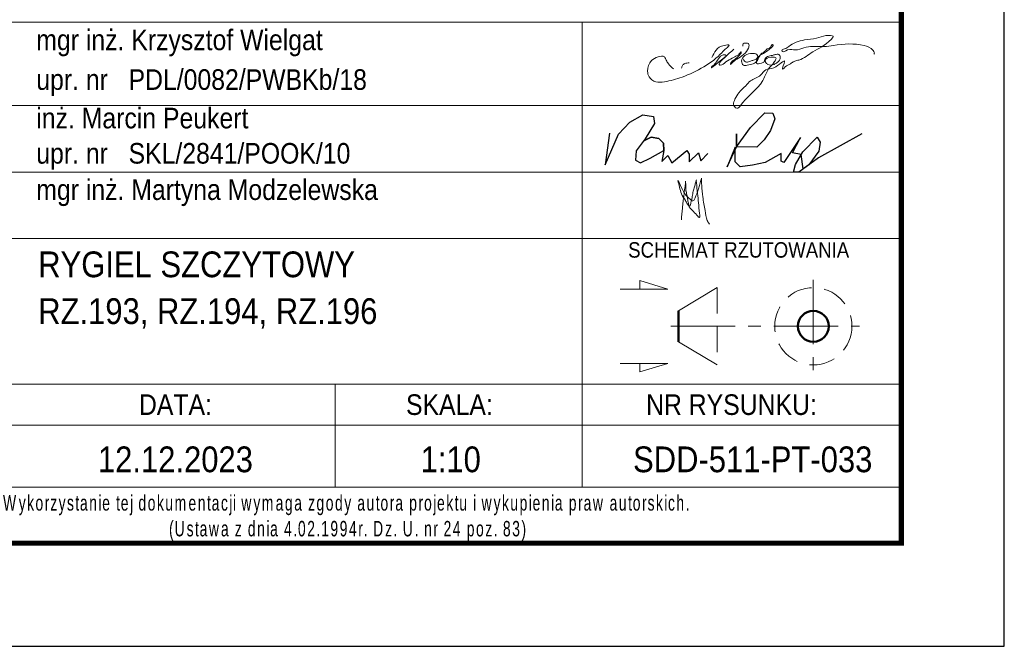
# Model space of a CAD drawing. Header units: millimetres. Extents: x -139 to 714, y 11567 to 12237.
# Tile 42 of 45: x 613 to 708, y 11567 to 11628. Entities that reach past the tile are written whole.
import ezdxf
from ezdxf.enums import TextEntityAlignment as Align

# ---------------------------------------------------------------- set-up
doc = ezdxf.new("R2010")
doc.units = ezdxf.units.MM
doc.header["$LTSCALE"] = 10
doc.linetypes.add('HIDDEN', pattern=[0.375, 0.25, -0.125])
doc.linetypes.add('MITTE', pattern=[2, 1.25, -0.25, 0.25, -0.25])
doc.layers.add('_FORMATKA', color=8, linetype='Continuous', plot=False)
for name, color, linetype, lineweight in [('_RAMKA', 7, 'Continuous', 35), ('_Tabelka', 7, 'Continuous', 25), ('PS_DIM', 4, 'Continuous', 13), ('PS_Hidden', 2, 'HIDDEN', 9), ('PS_MIDLINE', 5, 'MITTE', 13), ('PS_Pos', 1, 'Continuous', 15), ('PS_SOLID', 7, 'Continuous', 30), ('PS_TEXT', 3, 'Continuous', 18)]:
    doc.layers.add(name, color=color, linetype=linetype, lineweight=lineweight)
doc.styles.add('gil', font='txt', dxfattribs={"width": 0.9})

# ---------------------------------------------------------------- blocks, each defined once
blk = doc.blocks.new('*U185')
at = {"layer": '_FORMATKA', "lineweight": -3}
blk.add_lwpolyline([(-841, 0), (0, 0), (0, 594), (-841, 594)], close=True, dxfattribs=at)
at = {"layer": '_RAMKA', "lineweight": -3, "const_width": 0.5}
blk.add_lwpolyline([(-811, 10), (-10, 10), (-10, 584), (-811, 584)], close=True, dxfattribs=at)
blk = doc.blocks.new('A$C077725B1')
at = {"layer": 'PS_SOLID', "color": 5, "lineweight": 25}
for points in [[(26.25, 3.91), (21.8, 1.47), (19.81, 0), (19.26, 0), (19.47, 0.79), (20.21, 2.08), (21.68, 3.55), (21.99, 3.05), (21.86, 2.14), (20.81, 0.74), (20.25, 0.33), (20.03, 1.78), (19.17, 1.98), (19.96, 3.54), (18.27, 0.97), (18, 1.12), (18, 1.91), (16.37, 0.97), (15.05, 0.72), (13.81, 0.54), (13.29, 1.06), (13.29, 2.56), (12.47, 0.52), (13.42, 2.59), (13.42, 3.89), (13.42, 2.59), (14.85, 4.56), (16.34, 6.04), (17.15, 6.01), (17.36, 5.44), (16.89, 4.25), (16.25, 3.31), (15.51, 2.56), (13.42, 2.59)], [(0.45, 3.96), (0, 0.74), (1.35, 3.86), (2.53, 5.09), (3.87, 5.86), (4.96, 5.66), (5.03, 4.97), (4.09, 3.39), (3.17, 2.17), (3.12, 1.2), (3.6, 0.93), (4.61, 1.41), (5.99, 2.21), (5.97, 2.95), (5.49, 3.43), (4.71, 3.58), (3.95, 3.2), (4.71, 3.58), (5.49, 3.43), (5.97, 2.95), (5.99, 2.21), (5.79, 1.09), (6.4, 1.71), (6.83, 0.96), (8.36, 2.21), (8.58, 1.82), (8.58, 1.03), (9.53, 1.97), (9.77, 1.14), (10.51, 1.89)]]:
    blk.add_lwpolyline(points, dxfattribs=at)
blk = doc.blocks.new('tabela_rys')
at = {"layer": '_Tabelka', "color": 251, "lineweight": 15}
for p, q in [((21.617, 58.324), (131.619, 58.324)), ((21.617, 58.324), (131.619, 58.324)), ((100.617, 58.324), (100.617, 37.331)), ((21.617, 50.244), (131.619, 50.244)), ((21.617, 43.788), (131.619, 43.788)), ((21.617, 37.331), (131.619, 37.331)), ((21.617, 37.331), (131.619, 37.331)), ((21.617, 37.331), (131.619, 37.331)), ((21.617, 37.331), (131.619, 37.331)), ((21.617, 37.331), (131.619, 37.331)), ((21.617, 37.331), (131.619, 37.331)), ((21.617, 37.331), (131.619, 37.331)), ((21.617, 37.331), (131.619, 37.331)), ((100.617, 37.331), (100.617, 13.22)), ((21.617, 23.22), (131.619, 23.22)), ((131.619, 23.22), (21.617, 23.22)), ((76.617, 23.22), (76.617, 13.22)), ((21.617, 19.22), (131.619, 19.22)), ((21.617, 13.22), (131.619, 13.22))]:
    blk.add_line(p, q, dxfattribs=at)
at = {"layer": '_Tabelka', "color": 251, "lineweight": 30}
blk.add_lwpolyline([(131.619, 123.55), (21.617, 123.55), (21.617, 7.769), (131.619, 7.769)], close=True, dxfattribs=at)
at = {"layer": 'PS_DIM', "color": 5, "true_color": 0x1d16e9}
for points in [[(116.267, 54.778), (116.395, 54.557), (116.576, 54.452), (116.963, 54.556), (117.271, 54.638), (117.58, 54.816), (117.657, 55.105), (117.194, 55.297), (116.428, 55.092), (116.183, 54.847), (116.107, 54.564), (116.283, 54.147), (116.647, 54.147), (117.636, 54.623), (118.013, 55.277), (118.301, 55.444), (118.596, 55.738), (118.911, 55.92), (119.04, 56.143), (119.091, 56.157), (118.237, 55.303), (117.837, 55.072), (117.567, 54.605), (117.567, 54.35), (118.025, 54.35), (118.296, 54.506), (118.352, 54.716), (118.625, 54.99), (119.089, 55.114), (119.382, 55.193), (119.718, 55.193), (119.863, 54.941), (119.563, 54.422), (119.251, 54.241), (118.633, 54.241), (118.445, 54.429), (118.389, 54.638), (119.458, 54.796), (119.298, 54.519), (119.176, 54.309), (118.994, 54.126), (118.153, 52.671), (115.925, 50.15), (115.75, 49.975), (115.516, 50.038), (115.329, 50.361), (115.462, 50.857), (115.827, 51.49), (116.51, 52.173), (116.972, 52.634), (117.942, 53.195), (118.449, 53.702), (119.242, 53.914), (120.281, 54.514), (120.083, 53.776), (120.47, 54.094), (120.718, 54.237), (120.959, 54.377), (121.277, 54.56), (121.662, 54.663), (123.034, 55.455), (124.83, 56.691), (124.988, 56.964), (124.746, 57.028), (124.288, 57.028), (123.367, 56.781), (122.223, 56.609), (121.396, 56.387), (120.688, 55.978), (120.265, 55.734), (120.024, 55.595), (120.05, 55.499), (120.566, 55.638), (121.344, 55.638), (122.151, 55.854), (123.026, 55.971), (124.107, 55.971), (125.015, 56.083), (128.002, 56.083), (128.89, 55.57), (128.975, 55.254), (128.949, 55.228)], [(109.485, 53.8), (108.993, 54.292), (108.789, 54.646), (108.604, 54.966), (107.985, 54.966), (107.358, 54.604), (106.973, 53.574), (107.118, 53.035), (107.768, 52.545), (108.617, 52.545), (110.316, 53), (114.183, 55.371), (114.626, 55.814), (114.897, 56.085), (114.409, 56.085), (113.226, 54.901)], [(115.363, 55.7), (113.223, 53.93), (113.179, 53.905), (113.179, 53.979), (113.332, 54.132), (113.559, 54.359), (114.452, 55.166), (114.545, 55.141), (113.987, 54.42), (113.952, 54.18), (114.031, 54.159), (114.583, 54.477), (115.189, 54.827), (115.457, 54.982), (115.734, 55.142), (115.953, 55.361), (116.043, 55.451), (116.06, 55.385), (116.02, 55.285), (115.287, 54.609), (115.062, 54.384), (115.02, 54.227), (115.14, 54.347), (115.641, 54.75), (116.773, 55.824), (116.82, 55.998), (116.82, 56.171), (116.686, 56.304), (116.503, 56.304), (116.263, 56.24), (116.227, 56.108), (116.227, 56.003)], [(111.022, 54.376), (110.576, 54.311), (110.367, 54.141), (110.276, 53.863)], [(109.916, 42.985), (110.363, 42.101), (110.655, 41.594), (111.095, 41.154), (111.381, 40.989), (111.658, 41.467), (111.964, 42.251), (112.076, 42.757), (112.199, 43.186)], [(112.199, 43.186), (112.226, 42.5), (112.329, 41.377), (112.563, 40.056), (112.77, 39.097), (112.984, 38.727)], [(111.706, 43.01), (111.789, 41.967), (111.901, 41.032), (111.995, 40.027), (111.995, 39.379), (111.654, 39.72), (111.222, 40.152), (110.844, 40.684), (110.647, 41.025), (110.263, 41.69), (110.076, 42.333), (109.916, 42.985)], [(110.259, 39.14), (110.353, 40.274), (110.426, 40.937), (110.495, 41.467), (110.591, 42.258), (110.647, 42.752), (110.647, 42.895)], [(110.647, 42.895), (110.685, 42.379), (110.685, 42.144), (110.7, 41.974), (110.714, 41.904), (110.762, 41.676), (110.807, 41.474), (110.84, 41.291), (110.915, 40.879), (111.01, 40.526), (111.039, 40.474), (111.145, 40.656), (111.217, 40.95), (111.293, 41.275), (111.376, 41.81), (111.503, 42.257), (111.604, 42.655), (111.711, 43.027)]]:
    blk.add_spline(points, degree=3, dxfattribs=at)
at = {"layer": 'PS_Hidden'}
blk.add_line((113.733, 32.575), (113.733, 25.075), dxfattribs=at)
blk.add_circle((123.066, 28.825), 3.75, dxfattribs=at)
at = {"layer": 'PS_MIDLINE', "ltscale": 0.5}
for p, q in [((123.066, 33.325), (123.066, 24.325)), ((109.233, 28.825), (127.566, 28.825))]:
    blk.add_line(p, q, dxfattribs=at)
at = {"layer": 'PS_Pos'}
for p, q in [((109.983, 30.325), (113.733, 32.575)), ((113.733, 25.075), (109.983, 27.325))]:
    blk.add_line(p, q, dxfattribs=at)
at = {"layer": 'PS_Pos', "lineweight": 50}
blk.add_line((109.983, 27.325), (109.983, 30.325), dxfattribs=at)
at = {"layer": 'PS_SOLID', "lineweight": 50}
blk.add_line((109.983, 30.325), (109.983, 27.325), dxfattribs=at)
blk.add_circle((123.066, 28.825), 1.5, dxfattribs=at)
blk.add_circle((123.066, 28.825), 1.5, dxfattribs=at)
at = {"layer": 'PS_TEXT', "color": 7}
for p, q in [((108.951, 32.437), (106.217, 33.258)), ((106.217, 33.258), (106.217, 32.437)), ((108.951, 32.437), (104.304, 32.437)), ((108.951, 25.213), (104.304, 25.213)), ((108.951, 25.213), (106.217, 24.393)), ((106.217, 24.393), (106.217, 25.213))]:
    blk.add_line(p, q, dxfattribs=at)
at = {"layer": 'PS_Pos', "color": 7, "xscale": 0.9500000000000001, "yscale": 0.9500000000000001, "zscale": 0.9500000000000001}
blk.add_blockref('A$C077725B1', (102.85, 43.788), dxfattribs=at)
at = {"layer": '_Tabelka', "color": 7, "style": 'gil', "width": 0.9}
for s, p in [('mgr inż. Krzysztof Wielgat', (47.601, 56.618)), ('upr. nr   PDL/0082/PWBKb/18 ', (47.601, 52.765)), ('inż. Marcin Peukert', (47.601, 49.029)), ('upr. nr   SKL/2841/POOK/10 ', (47.601, 45.609)), ('mgr inż. Martyna Modzelewska', (47.601, 42.082))]:
    blk.add_text(s, height=2, dxfattribs=at).set_placement(p, align=Align.MIDDLE_LEFT)
at = {"layer": '_Tabelka', "color": 251, "style": 'gil', "width": 0.9}
for s, p in [('DATA:', (61.116, 21.22)), ('SKALA:', (87.725, 21.22)), ('NR RYSUNKU:', (115.118, 21.22))]:
    blk.add_text(s, height=2, dxfattribs=at).set_placement(p, align=Align.MIDDLE)
at = {"layer": '_Tabelka', "color": 7, "lineweight": 13, "insert": (22.628, 10.21), "char_height": 1.5, "attachment_point": 4, "style": 'gil'}
blk.add_mtext_dynamic_manual_height_columns('\\pi19.10122;{\\W0.7;\\T1.2;Wykorzystanie tej dokumentacji wymaga zgody autora projektu i wykupienia praw autorskich.\\P\\pi35.86535;(Ustawa z dnia 4.02.1994r. Dz. U. nr 24 poz. 83)}', width=107.59362, gutter_width=12.5, heights=[0], dxfattribs=at)
at = {"layer": '_Tabelka', "color": 7, "style": 'gil', "width": 0.9}
for p in [(47.788, 34.834), (47.788, 30.292), (47.788, 26.062)]:
    blk.add_attdef('NAZWA_RYS:', text='', height=2.5, dxfattribs=at).set_placement(p, align=Align.MIDDLE_LEFT)
blk.add_attdef('FORMAT', text='', height=2.5, dxfattribs=at).set_placement((33.116, 15.911), align=Align.MIDDLE)
at = {"layer": '_Tabelka', "color": 7, "style": 'gil', "width": 0.9, "flags": 8}
for tag, p in [('DATA', (61.115, 15.911)), ('SKALA', (87.85, 15.911)), ('NR_RYSUNKU', (117.184, 15.911))]:
    blk.add_attdef(tag, text='', height=2.5, dxfattribs=at).set_placement(p, align=Align.MIDDLE)
at = {"layer": 'PS_TEXT', "color": 7, "insert": (100.878, 36.983), "char_height": 1.5, "width": 31.00282, "attachment_point": 1, "style": 'gil'}
blk.add_mtext('\\pi4.20993;SCHEMAT RZUTOWANIA', dxfattribs=at)

msp = doc.modelspace()

# ---------------------------------------------------------------- block references
at = {"layer": 'PS_DIM'}
msp.add_blockref('*U185', (708.227, 11567.043), dxfattribs=at)
at = {"layer": 'PS_DIM', "color": 7}
ref = msp.add_blockref('tabela_rys', (566.608, 11569.274), dxfattribs=at)
ref.add_attrib('DATA', '12.12.2023', dxfattribs={"layer": '_Tabelka', "color": 7, "height": 2.5, "style": 'gil', "width": 0.9, "flags": 8}).set_placement((627.723, 11585.186), align=Align.MIDDLE)
ref.add_attrib('SKALA', '1:10', dxfattribs={"layer": '_Tabelka', "color": 7, "height": 2.5, "style": 'gil', "width": 0.9, "flags": 8}).set_placement((654.458, 11585.186), align=Align.MIDDLE)
ref.add_attrib('NR_RYSUNKU', 'SDD-511-PT-033', dxfattribs={"layer": '_Tabelka', "color": 7, "height": 2.5, "style": 'gil', "width": 0.9, "flags": 8}).set_placement((683.792, 11585.186), align=Align.MIDDLE)
ref.add_attrib('NAZWA_RYS:', 'RYGIEL SZCZYTOWY', dxfattribs={"layer": '_Tabelka', "color": 7, "height": 2.5, "style": 'gil', "width": 0.9}).set_placement((614.396, 11604.108), align=Align.MIDDLE_LEFT)
ref.add_attrib('NAZWA_RYS:', 'RZ.193, RZ.194, RZ.196', dxfattribs={"layer": '_Tabelka', "color": 7, "height": 2.5, "style": 'gil', "width": 0.9}).set_placement((614.396, 11599.567), align=Align.MIDDLE_LEFT)

doc.saveas('drawing.dxf')
